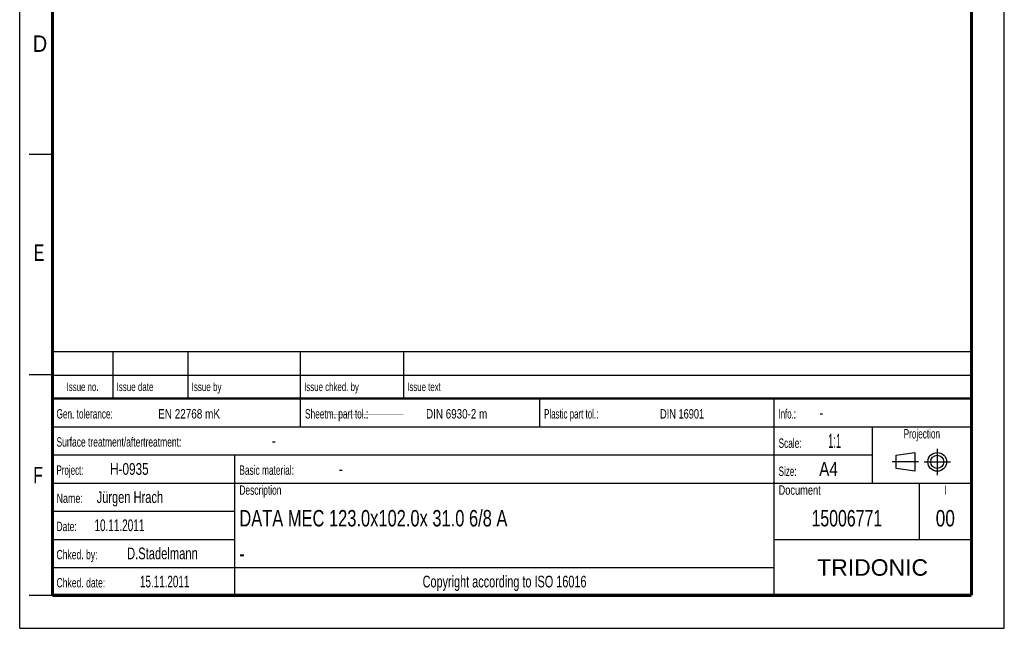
# Model space of a CAD drawing. Header units: millimetres. Extents: x 0 to 210, y 0 to 297.
# Tile 1 of 10: x 0 to 210, y 0 to 130. Entities that reach past the tile are written whole.
import ezdxf
from ezdxf.enums import TextEntityAlignment as Align

# ---------------------------------------------------------------- set-up
doc = ezdxf.new("R2010")
doc.units = ezdxf.units.MM
doc.header["$LTSCALE"] = 19.36
doc.linetypes.add('CENTER', pattern=[0.6, 0.375, -0.075, 0.075, -0.075])
doc.layers.get('0').update_dxf_attribs({"linetype": 'CONTINUOUS'})
doc.layers.add('DEFAULT_1', color=7, linetype='CENTER')
doc.layers.add('Z_NOTICE', color=7, linetype='CONTINUOUS')
doc.styles.add('TEXTSTYLE_2', font='txt', dxfattribs={"width": 0.75})
doc.styles.add('TEXTSTYLE_5', font='arial.ttf')

# ---------------------------------------------------------------- blocks, each defined once
blk = doc.blocks.new('SYMBOL_2_BL0', base_point=(192.31, 35.47))
at = {"color": 2, "linetype": 'CONTINUOUS'}
for p, q in [((186.91, 36.87), (190.91, 37.47)), ((186.91, 34.07), (186.91, 36.87)), ((190.91, 37.47), (190.91, 33.47)), ((190.91, 33.47), (186.91, 34.07))]:
    blk.add_line(p, q, dxfattribs=at)
for radius in [2, 1.4]:
    blk.add_circle((195.71, 35.47), radius, dxfattribs=at)
at = {"layer": 'DEFAULT_1', "color": 2, "linetype": 'CENTER'}
for p, q in [((195.71, 38.27), (195.71, 32.67)), ((191.71, 35.47), (186.11, 35.47)), ((192.91, 35.47), (198.5, 35.47))]:
    blk.add_line(p, q, dxfattribs=at)

msp = doc.modelspace()

# ---------------------------------------------------------------- linework, layer by layer
at = {"color": 2, "linetype": 'CONTINUOUS'}
for p, q in [((0, 0), (0, 297)), ((210, 0), (210, 297)), ((7, 101), (2, 101)), ((6.914, 48.96), (6.914, 58.96)), ((6.914, 58.96), (202.914, 58.96)), ((19.914, 48.96), (19.914, 58.96)), ((35.914, 48.96), (35.914, 58.96)), ((59.914, 48.96), (59.914, 58.96)), ((81.914, 48.96), (81.914, 58.96)), ((202.914, 48.96), (202.914, 58.96)), ((7, 54), (2, 54)), ((6.914, 53.96), (202.914, 53.96)), ((6.914, 6.96), (6.914, 48.96)), ((6.914, 48.96), (202.914, 48.96)), ((6.914, 48.96), (202.914, 48.96)), ((59.914, 42.96), (59.914, 48.96)), ((110.914, 42.96), (110.914, 48.96)), ((160.914, 6.96), (160.914, 48.96)), ((202.914, 6.96), (202.914, 48.96)), ((6.914, 42.96), (202.914, 42.96)), ((181.914, 30.96), (181.914, 42.96)), ((6.914, 36.96), (181.914, 36.96)), ((45.914, 6.96), (45.914, 36.96)), ((6.914, 30.96), (202.914, 30.96)), ((191.914, 18.96), (191.914, 30.96)), ((6.914, 24.96), (45.914, 24.96)), ((6.914, 18.96), (45.914, 18.96)), ((160.914, 18.96), (202.914, 18.96)), ((6.914, 12.96), (160.914, 12.96)), ((7, 7), (2, 7)), ((6.914, 6.96), (202.914, 6.96)), ((0, 0), (210, 0))]:
    msp.add_line(p, q, dxfattribs=at)
at = {"color": 7, "linetype": 'CONTINUOUS'}
for points, const_width in [([(7, 7), (7, 290)], 0.7), ([(203, 7), (203, 290)], 0.7), ([(7, 49), (203, 49)], 0.5), ([(7.502, 45.68), (160.906, 45.582)], 0.01), ([(7, 7), (203, 7)], 0.7)]:
    msp.add_lwpolyline(points, dxfattribs=dict(at, const_width=const_width))

# ---------------------------------------------------------------- block references
at = {"color": 2, "linetype": 'CONTINUOUS'}
msp.add_blockref('SYMBOL_2_BL0', (192.305, 35.47), dxfattribs=at)

# ---------------------------------------------------------------- texts
at = {"color": 5, "linetype": 'CONTINUOUS', "style": 'TEXTSTYLE_2'}
for s, width, p in [('D', 0.904762, (2.807, 122.857)), ('E', 0.714286, (3.002, 78.302)), ('F', 0.714286, (2.922, 30.897))]:
    msp.add_text(s, height=3.5, dxfattribs=dict(at, width=width)).set_placement(p)
at = {"layer": 'Z_NOTICE', "color": 5, "linetype": 'CONTINUOUS', "style": 'TEXTSTYLE_2'}
for s, height, width, p in [('Issue date ', 1.8, 0.707792, (20.664, 50.56)), ('Issue by ', 1.8, 0.71164, (36.664, 50.56)), ('Issue chked. by', 1.8, 0.698413, (60.664, 50.56)), ('Issue text ', 1.8, 0.694805, (82.664, 50.56)), ('Gen. tolerance:', 2, 0.657143, (7.851, 44.71)), ('EN 22768 mK', 2, 0.792208, (29.53, 44.71)), ('Sheetm. part tol.:', 2, 0.662698, (60.851, 44.71)), ('DIN 6930-2 m', 2, 0.78373, (86.672, 44.71)), ('Plastic part tol.:', 2, 0.632275, (111.851, 44.71)), ('DIN 16901', 2, 0.73545, (136.577, 44.71)), ('Info.: ', 2, 0.622449, (161.851, 44.71)), ('-', 2.5, 0.714286, (170.565, 44.71)), ('Surface treatment/aftertreatment: ', 2, 0.67577, (7.851, 38.71)), ('Scale:  ', 2, 0.660714, (161.851, 38.46)), ('1:1', 3, 0.5, (172.422, 38.46)), ('-', 2.5, 0.714286, (53.803, 38.71)), ('Project: ', 2, 0.634921, (7.851, 32.71)), ('H-0935', 2.5, 0.75, (19.28, 32.71)), ('Basic material: ', 2, 0.66369, (46.851, 32.71)), ('-', 2.5, 0.714286, (68.089, 32.71)), ('Size: ', 2, 0.646825, (161.851, 32.46)), (' A4', 3, 0.809524, (169.613, 32.46)), ('Jürgen Hrach', 2.5, 0.705357, (16.422, 26.71)), ('Description', 2, 0.670996, (46.851, 28.46)), ('Document', 2, 0.738095, (161.851, 28.46)), ('Name: ', 2, 0.714286, (7.851, 26.71)), ('10.11.2011', 2.5, 0.635714, (15.946, 20.71)), ('Date: ', 2, 0.674603, (7.851, 20.71)), ('Chked. by: ', 2, 0.683983, (7.851, 14.71)), ('D.Stadelmann', 2.5, 0.712302, (22.899, 14.71)), ('Chked. date: ', 2, 0.684982, (7.851, 8.71)), ('15.11.2011', 2.5, 0.628571, (25.661, 8.71))]:
    msp.add_text(s, height=height, dxfattribs=dict(at, width=width)).set_placement(p)
for s, height, width, p in [('Issue no.', 1.8, 0.698413, (13.414, 50.56)), ('Projection', 2, 0.652381, (192.414, 40.46)), ('I', 2, 0.642857, (197.414, 28.46)), ('Copyright according to ISO 16016', 2.5, 0.694196, (103.414, 8.71))]:
    msp.add_text(s, height=height, dxfattribs=dict(at, width=width)).set_placement(p, align=Align.CENTER)
at = {"layer": 'Z_NOTICE', "color": 7, "linetype": 'CONTINUOUS', "style": 'TEXTSTYLE_2'}
for s, width, p in [('DATA MEC 123.0x102.0x 31.0 6/8 A', 0.75, (46.851, 21.71)), ('-', 0.714286, (46.851, 14.21))]:
    msp.add_text(s, height=3.5, dxfattribs=dict(at, width=width)).set_placement(p)
for s, width, p in [('15006771', 0.723214, (176.414, 21.71)), ('00', 0.785714, (197.414, 21.71))]:
    msp.add_text(s, height=3.5, dxfattribs=dict(at, width=width)).set_placement(p, align=Align.CENTER)
at = {"layer": 'Z_NOTICE', "color": 5, "linetype": 'CONTINUOUS', "style": 'TEXTSTYLE_5'}
msp.add_text('TRIDONIC', height=3.5, dxfattribs=at).set_placement((181.914, 11.21), align=Align.CENTER)

doc.saveas('drawing.dxf')
